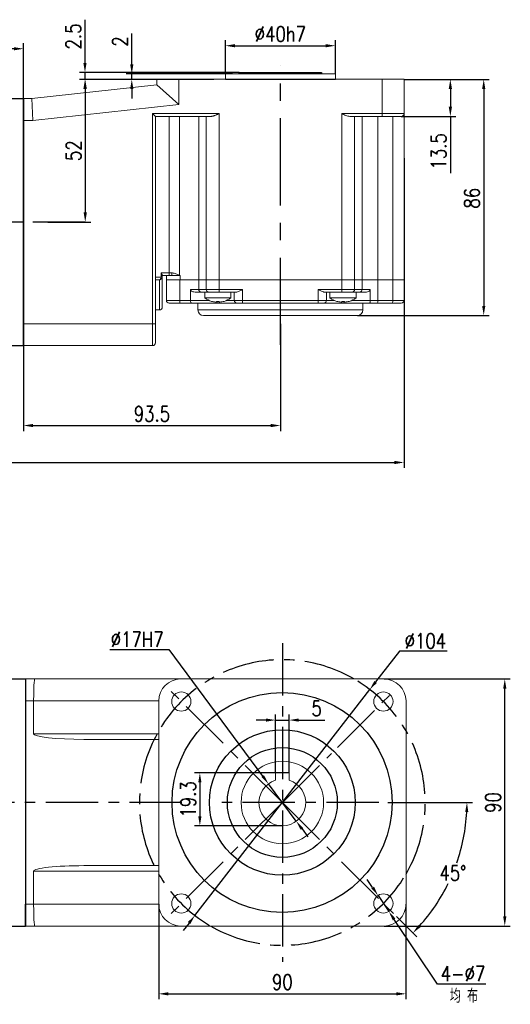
# Model space of a CAD drawing. Header units: inches. Extents: x 837 to 6223, y -2862 to 3098.
# Tile 70 of 139: x 5651 to 5830, y -657 to -298. Entities that reach past the tile are written whole.
import ezdxf

# ---------------------------------------------------------------- set-up
doc = ezdxf.new("R2010")
doc.units = ezdxf.units.IN
doc.header["$LTSCALE"] = 10
doc.header["$MEASUREMENT"] = 0
doc.linetypes.add('CENTER', pattern=[10.16, 6.35, -1.27, 1.27, -1.27])
for name, color, linetype in [('1轮廓实线层', 7, 'Continuous'), ('3中心线层', 1, 'CENTER'), ('6文字层', 3, 'Continuous'), ('7标注层', 4, 'Continuous')]:
    doc.layers.add(name, color=color, linetype=linetype)
doc.styles.add('PC_TEXTSTYLE', font='isocp.shx', dxfattribs={"width": 0.8, "bigfont": 'HZFS.SHX'})
doc.styles.add('TH_GBDIM', font='romans.shx', dxfattribs={"width": 0.8, "bigfont": 'gbcbig.shx'})
doc.dimstyles.new('TH_GBDIM', dxfattribs={"dimtxt": 3.5, "dimasz": 2.5, "dimexe": 2, "dimexo": 0, "dimgap": 1, "dimtad": 1, "dimdec": 4, "dimdsep": 46, "dimtxsty": 'TH_GBDIM', "dimcen": 0.09, "dimclrd": 4, "dimclre": 4, "dimclrt": 3, "dimadec": 0, "dimazin": 0, "dimtfac": 1, "dimtdec": 4, "dimtmove": 0, "dimatfit": 3, "dimfxl": 1, "dimtzin": 0, "dimarcsym": 0})
doc.dimstyles.new('角度标注', dxfattribs={"dimtxt": 3.5, "dimasz": 3, "dimexe": 2, "dimexo": 0, "dimgap": 1, "dimtad": 1, "dimtih": 1, "dimtoh": 1, "dimdsep": 46, "dimtxsty": 'PC_TEXTSTYLE', "dimsah": 1, "dimcen": 0.09, "dimclrd": 4, "dimclrt": 3, "dimadec": 0, "dimazin": 0, "dimtfac": 0.7, "dimtmove": 0, "dimatfit": 0, "dimfxl": 1, "dimtzin": 0, "dimarcsym": 0})

# ---------------------------------------------------------------- blocks, each defined once
blk = doc.blocks.new('*D654')
at = {"layer": '7标注层', "color": 4, "lineweight": -2, "transparency": 16777216}
for p, q in [((5746.24, -408.7), (5746.24, -447.74)), ((5652.74, -416.65), (5652.74, -447.74)), ((5656.24, -445.74), (5742.74, -445.74))]:
    blk.add_line(p, q, dxfattribs=at)
at = {"layer": '7标注层', "color": 4, "transparency": 16777216}
for points in [[(5656.24, -445.15), (5656.24, -446.32), (5652.74, -445.74)], [(5742.74, -445.15), (5742.74, -446.32), (5746.24, -445.74)]]:
    blk.add_solid(points, dxfattribs=at)
at = {"layer": 'Defpoints', "color": 0, "transparency": 16777216}
for p in [(5746.24, -408.7), (5652.74, -416.65), (5746.24, -445.74)]:
    blk.add_point(p, dxfattribs=at)
at = {"layer": '7标注层', "color": 3, "transparency": 16777216, "insert": (5699.49, -441.49), "char_height": 5.5, "attachment_point": 5, "style": 'TH_GBDIM'}
blk.add_mtext('93.5', dxfattribs=at)
blk = doc.blocks.new('*D773')
at = {"layer": '7标注层', "color": 4, "lineweight": -2, "transparency": 16777216}
for p, q in [((5791.24, -319.65), (5822.22, -319.65)), ((5820.22, -323.15), (5820.22, -402.15)), ((5774.24, -405.65), (5822.22, -405.65))]:
    blk.add_line(p, q, dxfattribs=at)
at = {"layer": '7标注层', "color": 4, "transparency": 16777216}
for points in [[(5819.64, -323.15), (5820.81, -323.15), (5820.22, -319.65)], [(5819.64, -402.15), (5820.81, -402.15), (5820.22, -405.65)]]:
    blk.add_solid(points, dxfattribs=at)
at = {"layer": 'Defpoints', "color": 0, "transparency": 16777216}
for p in [(5791.24, -319.65), (5774.24, -405.65), (5820.22, -405.65)]:
    blk.add_point(p, dxfattribs=at)
at = {"layer": '7标注层', "color": 3, "transparency": 16777216, "insert": (5815.97, -362.95), "char_height": 5.5, "attachment_point": 5, "rotation": 90, "style": 'TH_GBDIM'}
blk.add_mtext('86', dxfattribs=at)
blk = doc.blocks.new('*D774')
at = {"layer": '7标注层', "color": 4, "lineweight": -2, "transparency": 16777216}
for p, q in [((5792.39, -319.65), (5810.08, -319.65)), ((5808.08, -323.15), (5808.08, -329.65)), ((5790.24, -333.15), (5810.08, -333.15)), ((5808.08, -333.15), (5808.08, -353.78))]:
    blk.add_line(p, q, dxfattribs=at)
at = {"layer": '7标注层', "color": 4, "transparency": 16777216}
for points in [[(5807.5, -323.15), (5808.67, -323.15), (5808.08, -319.65)], [(5807.5, -329.65), (5808.67, -329.65), (5808.08, -333.15)]]:
    blk.add_solid(points, dxfattribs=at)
at = {"layer": 'Defpoints', "color": 0, "transparency": 16777216}
for p in [(5792.39, -319.65), (5808.08, -319.65), (5790.24, -333.15)]:
    blk.add_point(p, dxfattribs=at)
at = {"layer": '7标注层', "color": 3, "transparency": 16777216, "insert": (5803.83, -345.89), "char_height": 5.5, "attachment_point": 5, "rotation": 90, "style": 'TH_GBDIM'}
blk.add_mtext('13.5', dxfattribs=at)
blk = doc.blocks.new('*D655')
at = {"layer": '7标注层', "color": 4, "lineweight": -2, "transparency": 16777216}
for p, q in [((5701.24, -319.65), (5673.22, -319.65)), ((5675.22, -323.15), (5675.22, -368.15)), ((5661.57, -371.65), (5677.22, -371.65))]:
    blk.add_line(p, q, dxfattribs=at)
at = {"layer": '7标注层', "color": 4, "transparency": 16777216}
for points in [[(5674.64, -323.15), (5675.8, -323.15), (5675.22, -319.65)], [(5674.64, -368.15), (5675.8, -368.15), (5675.22, -371.65)]]:
    blk.add_solid(points, dxfattribs=at)
at = {"layer": 'Defpoints', "color": 0, "transparency": 16777216}
for p in [(5701.24, -319.65), (5661.57, -371.65), (5675.22, -371.65)]:
    blk.add_point(p, dxfattribs=at)
at = {"layer": '7标注层', "color": 3, "transparency": 16777216, "insert": (5670.97, -345.65), "char_height": 5.5, "attachment_point": 5, "rotation": 90, "style": 'TH_GBDIM'}
blk.add_mtext('52', dxfattribs=at)
blk = doc.blocks.new('*D775')
at = {"layer": '7标注层', "color": 4, "lineweight": -2, "transparency": 16777216}
for p, q in [((5783.94, -538.04), (5829.89, -538.04)), ((5827.89, -624.54), (5827.89, -541.54)), ((5783.94, -628.04), (5829.89, -628.04))]:
    blk.add_line(p, q, dxfattribs=at)
at = {"layer": '7标注层', "color": 4, "transparency": 16777216}
for points in [[(5827.31, -541.54), (5828.47, -541.54), (5827.89, -538.04)], [(5827.31, -624.54), (5828.47, -624.54), (5827.89, -628.04)]]:
    blk.add_solid(points, dxfattribs=at)
at = {"layer": 'Defpoints', "color": 0, "transparency": 16777216}
for p in [(5783.94, -538.04), (5827.89, -538.04), (5783.94, -628.04)]:
    blk.add_point(p, dxfattribs=at)
at = {"layer": '7标注层', "color": 3, "transparency": 16777216, "insert": (5823.64, -583.04), "char_height": 5.5, "attachment_point": 5, "rotation": 90, "style": 'TH_GBDIM'}
blk.add_mtext('90', dxfattribs=at)
blk = doc.blocks.new('*D776')
at = {"layer": '7标注层', "color": 4, "lineweight": -2, "transparency": 16777216}
for p, q in [((5701.94, -620.04), (5701.94, -654.72)), ((5791.94, -620.04), (5791.94, -654.72)), ((5705.44, -652.72), (5788.44, -652.72))]:
    blk.add_line(p, q, dxfattribs=at)
at = {"layer": '7标注层', "color": 4, "transparency": 16777216}
for points in [[(5705.44, -652.14), (5705.44, -653.31), (5701.94, -652.72)], [(5788.44, -652.14), (5788.44, -653.31), (5791.94, -652.72)]]:
    blk.add_solid(points, dxfattribs=at)
at = {"layer": 'Defpoints', "color": 0, "transparency": 16777216}
for p in [(5701.94, -620.04), (5791.94, -620.04), (5791.94, -652.72)]:
    blk.add_point(p, dxfattribs=at)
at = {"layer": '7标注层', "color": 3, "transparency": 16777216, "insert": (5746.94, -648.47), "char_height": 5.5, "attachment_point": 5, "style": 'TH_GBDIM'}
blk.add_mtext('90', dxfattribs=at)
blk = doc.blocks.new('*D656')
at = {"layer": '7标注层', "color": 4, "lineweight": -2, "transparency": 16777216}
for p, q in [((5789.54, -527.94), (5780.89, -539.13)), ((5806.97, -527.94), (5789.54, -527.94)), ((5715.13, -624.17), (5778.75, -541.9)), ((5712.99, -626.94), (5710.85, -629.71))]:
    blk.add_line(p, q, dxfattribs=at)
at = {"layer": '7标注层', "color": 4, "transparency": 16777216}
for points in [[(5780.43, -538.77), (5781.35, -539.49), (5778.75, -541.9)], [(5712.53, -626.58), (5713.45, -627.3), (5715.13, -624.17)]]:
    blk.add_solid(points, dxfattribs=at)
at = {"layer": 'Defpoints', "color": 0, "transparency": 16777216}
for p in [(5778.75, -541.9), (5715.13, -624.17)]:
    blk.add_point(p, dxfattribs=at)
at = {"layer": '7标注层', "color": 3, "transparency": 16777216, "insert": (5799, -524.19), "char_height": 5.5, "attachment_point": 5, "style": 'TH_GBDIM'}
blk.add_mtext('{∅104}{}{}', dxfattribs=at)
blk = doc.blocks.new('*D657')
at = {"layer": '7标注层', "color": 4, "lineweight": -2, "transparency": 16777216}
for p, q in [((5744.44, -572.24), (5744.44, -551.01)), ((5749.44, -572.24), (5749.44, -551.01)), ((5740.94, -553.01), (5737.44, -553.01)), ((5744.44, -553.01), (5749.44, -553.01)), ((5752.94, -553.01), (5762.37, -553.01))]:
    blk.add_line(p, q, dxfattribs=at)
at = {"layer": '7标注层', "color": 4, "transparency": 16777216}
for points in [[(5740.94, -552.43), (5740.94, -553.6), (5744.44, -553.01)], [(5752.94, -552.43), (5752.94, -553.6), (5749.44, -553.01)]]:
    blk.add_solid(points, dxfattribs=at)
at = {"layer": 'Defpoints', "color": 0, "transparency": 16777216}
for p in [(5744.44, -553.01), (5744.44, -572.24), (5749.44, -572.24)]:
    blk.add_point(p, dxfattribs=at)
at = {"layer": '7标注层', "color": 3, "transparency": 16777216, "insert": (5759.41, -548.76), "char_height": 5.5, "attachment_point": 5, "style": 'TH_GBDIM'}
blk.add_mtext('5', dxfattribs=at)
blk = doc.blocks.new('*D658')
at = {"layer": '7标注层', "color": 4, "lineweight": -2, "transparency": 16777216}
for p, q in [((5749.44, -572.24), (5714.93, -572.24)), ((5716.93, -575.74), (5716.93, -588.04)), ((5746.94, -591.54), (5714.93, -591.54))]:
    blk.add_line(p, q, dxfattribs=at)
at = {"layer": '7标注层', "color": 4, "transparency": 16777216}
for points in [[(5716.34, -575.74), (5717.51, -575.74), (5716.93, -572.24)], [(5716.34, -588.04), (5717.51, -588.04), (5716.93, -591.54)]]:
    blk.add_solid(points, dxfattribs=at)
at = {"layer": 'Defpoints', "color": 0, "transparency": 16777216}
for p in [(5749.44, -572.24), (5716.93, -591.54), (5746.94, -591.54)]:
    blk.add_point(p, dxfattribs=at)
at = {"layer": '7标注层', "color": 3, "transparency": 16777216, "insert": (5712.68, -581.89), "char_height": 5.5, "attachment_point": 5, "rotation": 90, "style": 'TH_GBDIM'}
blk.add_mtext('19.3', dxfattribs=at)
blk = doc.blocks.new('*D659')
at = {"layer": '7标注层', "color": 4, "lineweight": -2, "transparency": 16777216}
for p, q in [((5779.81, -613.99), (5777.86, -611.09)), ((5781.76, -616.9), (5785.66, -622.71)), ((5803.4, -649.15), (5787.61, -625.62)), ((5820.96, -649.15), (5803.4, -649.15))]:
    blk.add_line(p, q, dxfattribs=at)
at = {"layer": '7标注层', "color": 4, "transparency": 16777216}
for points in [[(5780.3, -613.67), (5779.33, -614.32), (5781.76, -616.9)], [(5788.1, -625.29), (5787.13, -625.94), (5785.66, -622.71)]]:
    blk.add_solid(points, dxfattribs=at)
at = {"layer": 'Defpoints', "color": 0, "transparency": 16777216}
for p in [(5781.76, -616.9), (5785.66, -622.71)]:
    blk.add_point(p, dxfattribs=at)
at = {"layer": '7标注层', "color": 3, "transparency": 16777216, "insert": (5812.68, -645.4), "char_height": 5.5, "attachment_point": 5, "style": 'TH_GBDIM'}
blk.add_mtext('4-∅7', dxfattribs=at)
blk = doc.blocks.new('*D660')
at = {"layer": '7标注层', "color": 4, "lineweight": -2, "transparency": 16777216}
for p, q in [((5684.17, -527.37), (5705.58, -527.37)), ((5705.58, -527.37), (5739.78, -573.4)), ((5752.01, -589.86), (5741.87, -576.21)), ((5754.1, -592.67), (5756.19, -595.48))]:
    blk.add_line(p, q, dxfattribs=at)
at = {"layer": '7标注层', "color": 4, "transparency": 16777216}
for points in [[(5740.25, -573.06), (5739.32, -573.75), (5741.87, -576.21)], [(5754.57, -592.32), (5753.63, -593.02), (5752.01, -589.86)]]:
    blk.add_solid(points, dxfattribs=at)
at = {"layer": 'Defpoints', "color": 0, "transparency": 16777216}
for p in [(5741.87, -576.21), (5752.01, -589.86)]:
    blk.add_point(p, dxfattribs=at)
at = {"layer": '7标注层', "color": 3, "transparency": 16777216, "insert": (5694.13, -523.62), "char_height": 5.5, "attachment_point": 5, "style": 'TH_GBDIM'}
blk.add_mtext('∅17H7', dxfattribs=at)
blk = doc.blocks.new('*D661')
at = {"layer": '7标注层', "color": 0, "lineweight": -2, "transparency": 16777216}
for p, q in [((5796.19, -583.04), (5816.13, -583.04)), ((5788.5, -624.59), (5795.87, -631.96))]:
    blk.add_line(p, q, dxfattribs=at)
at = {"layer": '7标注层', "color": 4, "lineweight": -2, "transparency": 16777216}
for start, end in [(340.9209, 357.0152), (317.9848, 333.9922)]:
    blk.add_arc((5746.94, -583.04), 67.19, start, end, dxfattribs=at)
at = {"layer": '7标注层', "color": 4, "transparency": 16777216}
for points in [[(5813.46, -586.52), (5814.63, -586.55), (5814.13, -583.04)], [(5797.29, -628.41), (5796.44, -627.61), (5794.45, -630.55)]]:
    blk.add_solid(points, dxfattribs=at)
at = {"layer": 'Defpoints', "color": 0, "transparency": 16777216}
for p in [(5746.94, -583.04), (5785.3, -583.04), (5796.19, -583.04), (5805.13, -616.63), (5788.5, -624.59)]:
    blk.add_point(p, dxfattribs=at)
at = {"layer": '7标注层', "color": 3, "transparency": 16777216, "insert": (5809.02, -608.75), "char_height": 5.5, "attachment_point": 5, "style": 'TH_GBDIM'}
blk.add_mtext('45°', dxfattribs=at)
blk = doc.blocks.new('*D662')
at = {"layer": '7标注层', "color": 4, "lineweight": -2, "transparency": 16777216}
for p, q in [((5692.15, -314.15), (5692.15, -302.91)), ((5728.75, -317.65), (5690.15, -317.65)), ((5692.15, -319.65), (5692.15, -317.65)), ((5716.05, -319.65), (5690.15, -319.65)), ((5692.15, -323.15), (5692.15, -326.65))]:
    blk.add_line(p, q, dxfattribs=at)
at = {"layer": '7标注层', "color": 4, "transparency": 16777216}
for points in [[(5691.57, -314.15), (5692.74, -314.15), (5692.15, -317.65)], [(5691.57, -323.15), (5692.74, -323.15), (5692.15, -319.65)]]:
    blk.add_solid(points, dxfattribs=at)
at = {"layer": 'Defpoints', "color": 0, "transparency": 16777216}
for p in [(5728.75, -317.65), (5692.15, -319.65), (5716.05, -319.65)]:
    blk.add_point(p, dxfattribs=at)
at = {"layer": '7标注层', "color": 3, "transparency": 16777216, "insert": (5687.9, -305.87), "char_height": 5.5, "attachment_point": 5, "rotation": 90, "style": 'TH_GBDIM'}
blk.add_mtext('2', dxfattribs=at)
blk = doc.blocks.new('*D663')
at = {"layer": '7标注层', "color": 4, "lineweight": -2, "transparency": 16777216}
for p, q in [((5726.24, -317.65), (5726.24, -305.41)), ((5729.74, -307.41), (5762.74, -307.41)), ((5766.24, -317.65), (5766.24, -305.41))]:
    blk.add_line(p, q, dxfattribs=at)
at = {"layer": '7标注层', "color": 4, "transparency": 16777216}
for points in [[(5729.74, -306.82), (5729.74, -307.99), (5726.24, -307.41)], [(5762.74, -306.82), (5762.74, -307.99), (5766.24, -307.41)]]:
    blk.add_solid(points, dxfattribs=at)
at = {"layer": 'Defpoints', "color": 0, "transparency": 16777216}
for p in [(5766.24, -307.41), (5726.24, -317.65), (5766.24, -317.65)]:
    blk.add_point(p, dxfattribs=at)
at = {"layer": '7标注层', "color": 3, "transparency": 16777216, "insert": (5746.24, -303.16), "char_height": 5.5, "attachment_point": 5, "style": 'TH_GBDIM'}
blk.add_mtext('%%C40h7', dxfattribs=at)
blk = doc.blocks.new('*D664')
at = {"layer": '7标注层', "color": 4, "lineweight": -2, "transparency": 16777216}
for p, q in [((5478.24, -348.36), (5478.24, -461.2)), ((5791.24, -348.36), (5791.24, -461.2)), ((5481.74, -459.2), (5787.74, -459.2))]:
    blk.add_line(p, q, dxfattribs=at)
at = {"layer": '7标注层', "color": 4, "transparency": 16777216}
for points in [[(5481.74, -458.61), (5481.74, -459.78), (5478.24, -459.2)], [(5787.74, -458.61), (5787.74, -459.78), (5791.24, -459.2)]]:
    blk.add_solid(points, dxfattribs=at)
at = {"layer": 'Defpoints', "color": 0, "transparency": 16777216}
for p in [(5478.24, -348.36), (5791.24, -348.36), (5791.24, -459.2)]:
    blk.add_point(p, dxfattribs=at)
at = {"layer": '7标注层', "color": 3, "transparency": 16777216, "insert": (5634.74, -454.95), "char_height": 5.5, "attachment_point": 5, "style": 'TH_GBDIM'}
blk.add_mtext('313', dxfattribs=at)
blk = doc.blocks.new('*D666')
at = {"layer": '7标注层', "color": 4, "lineweight": -2, "transparency": 16777216}
for p, q in [((5478.24, -371.65), (5478.24, -306.51)), ((5652.74, -408.64), (5652.74, -306.51)), ((5649.24, -308.51), (5481.74, -308.51))]:
    blk.add_line(p, q, dxfattribs=at)
at = {"layer": '7标注层', "color": 4, "transparency": 16777216}
for points in [[(5481.74, -307.92), (5481.74, -309.09), (5478.24, -308.51)], [(5649.24, -307.92), (5649.24, -309.09), (5652.74, -308.51)]]:
    blk.add_solid(points, dxfattribs=at)
at = {"layer": 'Defpoints', "color": 0, "transparency": 16777216}
for p in [(5478.24, -308.51), (5478.24, -371.65), (5652.74, -408.64)]:
    blk.add_point(p, dxfattribs=at)
at = {"layer": '7标注层', "color": 3, "transparency": 16777216, "insert": (5565.49, -304.26), "char_height": 5.5, "attachment_point": 5, "style": 'TH_GBDIM'}
blk.add_mtext('174.5', dxfattribs=at)
blk = doc.blocks.new('*D631')
at = {"layer": '7标注层', "color": 4, "lineweight": -2, "transparency": 16777216}
for p, q in [((5675.13, -313.65), (5675.13, -297.93)), ((5731.24, -317.15), (5673.13, -317.15)), ((5675.13, -319.65), (5675.13, -317.15)), ((5722.02, -319.65), (5673.13, -319.65)), ((5675.13, -323.15), (5675.13, -326.65))]:
    blk.add_line(p, q, dxfattribs=at)
at = {"layer": '7标注层', "color": 4, "transparency": 16777216}
for points in [[(5674.54, -313.65), (5675.71, -313.65), (5675.13, -317.15)], [(5674.54, -323.15), (5675.71, -323.15), (5675.13, -319.65)]]:
    blk.add_solid(points, dxfattribs=at)
at = {"layer": 'Defpoints', "color": 0, "transparency": 16777216}
for p in [(5731.24, -317.15), (5675.13, -319.65), (5722.02, -319.65)]:
    blk.add_point(p, dxfattribs=at)
at = {"layer": '7标注层', "color": 3, "transparency": 16777216, "insert": (5670.88, -304.04), "char_height": 5.5, "attachment_point": 5, "rotation": 90, "style": 'TH_GBDIM'}
blk.add_mtext('2.5', dxfattribs=at)

msp = doc.modelspace()

# ---------------------------------------------------------------- linework, layer by layer
at = {"color": 7, "linetype": 'Continuous', "lineweight": 15}
for p, q in [((5726.24078, -317.64675), (5766.24078, -317.64675)), ((5655.74078, -326.64675), (5701.24078, -321.64675)), ((5701.24078, -321.64675), (5701.24078, -319.64675)), ((5701.24078, -319.64675), (5709.24078, -319.64675)), ((5701.24078, -321.64675), (5709.24078, -328.81579)), ((5709.24078, -319.64675), (5709.24078, -328.81579)), ((5709.24078, -319.64675), (5783.24078, -319.64675)), ((5783.24078, -332.14675), (5783.24078, -319.64675)), ((5783.24078, -319.64675), (5791.24078, -319.64675)), ((5791.24078, -319.64675), (5791.24078, -332.14675)), ((5652.74078, -326.64675), (5655.74078, -326.64675)), ((5655.74078, -326.64675), (5656.17902, -334.64675)), ((5709.24078, -328.81579), (5656.17902, -334.64675)), ((5699.74078, -332.14675), (5723.94923, -332.14675)), ((5699.74078, -408.64675), (5699.74078, -332.14675)), ((5700.74078, -333.14675), (5699.74078, -332.14675)), ((5720.94923, -333.14675), (5700.74078, -333.14675)), ((5700.74078, -333.14675), (5700.74078, -408.64675)), ((5705.74078, -333.14675), (5705.74078, -390.14675)), ((5709.47122, -333.14675), (5709.47122, -391.01236)), ((5716.51892, -333.14675), (5716.51892, -392.64675)), ((5719.25077, -392.64675), (5719.25077, -333.14675)), ((5723.94923, -332.14675), (5723.94923, -392.64675)), ((5768.53232, -332.14675), (5783.24078, -332.14675)), ((5768.53232, -392.64675), (5768.53232, -332.14675)), ((5783.24078, -333.14675), (5771.53232, -333.14675)), ((5773.23078, -333.14675), (5773.23078, -392.64675)), ((5775.96264, -333.14675), (5775.96264, -392.64675)), ((5781.70797, -333.14675), (5781.70797, -392.64675)), ((5783.24078, -332.14675), (5783.24078, -333.14675)), ((5783.24078, -332.14675), (5791.24078, -332.14675)), ((5790.24078, -333.14675), (5783.24078, -333.14675)), ((5787.10902, -392.64675), (5787.10902, -333.14675)), ((5791.24078, -332.14675), (5791.24078, -392.64675)), ((5656.17902, -334.64675), (5652.74078, -334.64675)), ((5702.82411, -390.14675), (5705.74078, -390.14675)), ((5702.82411, -391.64675), (5702.82411, -390.14675)), ((5705.74078, -390.14675), (5705.74078, -391.14675)), ((5705.74078, -390.14675), (5706.74078, -390.14675)), ((5706.74078, -390.14675), (5706.74078, -391.14675)), ((5700.74078, -391.64675), (5702.82411, -391.64675)), ((5702.24078, -392.64675), (5700.74078, -392.64675)), ((5702.24078, -403.64675), (5702.24078, -392.64675)), ((5702.82411, -391.64675), (5703.24078, -391.64675)), ((5703.24078, -390.99922), (5703.24078, -391.64675)), ((5705.74078, -391.14675), (5703.24078, -391.14675)), ((5703.24078, -391.64675), (5703.24078, -402.64675)), ((5704.74078, -391.14675), (5704.74078, -392.64675)), ((5704.74078, -400.14675), (5704.74078, -392.64675)), ((5704.74078, -392.64675), (5709.63296, -392.64675)), ((5706.74078, -391.14675), (5705.74078, -391.14675)), ((5706.74078, -391.14675), (5709.4046, -391.14675)), ((5709.47122, -391.01236), (5709.4046, -391.14675)), ((5709.4046, -391.14675), (5709.74078, -391.14675)), ((5709.63296, -392.64675), (5709.63296, -400.14675)), ((5709.63296, -392.64675), (5716.51892, -392.64675)), ((5709.74078, -391.04057), (5709.74078, -392.64675)), ((5716.51892, -392.64675), (5709.74078, -392.64675)), ((5716.51892, -392.64675), (5716.51892, -396.14675)), ((5719.25077, -392.64675), (5716.51892, -392.64675)), ((5719.25077, -392.64675), (5716.51892, -392.64675)), ((5719.25077, -396.14675), (5719.25077, -392.64675)), ((5719.25077, -392.64675), (5723.94923, -392.64675)), ((5719.25077, -392.64675), (5723.94923, -392.64675)), ((5723.94923, -392.64675), (5723.94923, -396.14675)), ((5768.53232, -392.64675), (5723.94923, -392.64675)), ((5723.94923, -392.64675), (5768.53232, -392.64675)), ((5768.53232, -396.14675), (5768.53232, -392.64675)), ((5768.53232, -392.64675), (5773.23078, -392.64675)), ((5768.53232, -392.64675), (5773.23078, -392.64675)), ((5773.23078, -392.64675), (5773.23078, -396.14675)), ((5775.96264, -392.64675), (5773.23078, -392.64675)), ((5775.96264, -392.64675), (5773.23078, -392.64675)), ((5775.96264, -392.64675), (5775.96264, -396.14675)), ((5775.96264, -392.64675), (5781.70797, -392.64675)), ((5781.70797, -392.64675), (5775.96264, -392.64675)), ((5781.70797, -392.64675), (5781.70797, -400.14675)), ((5787.10902, -392.64675), (5781.70797, -392.64675)), ((5787.10902, -392.64675), (5781.70797, -392.64675)), ((5787.10902, -400.14675), (5787.10902, -392.64675)), ((5787.10902, -392.64675), (5791.24078, -392.64675)), ((5787.10902, -392.64675), (5791.24078, -392.64675)), ((5791.24078, -392.64675), (5791.24078, -400.14675)), ((5713.53522, -396.14675), (5716.51892, -396.14675)), ((5713.53522, -400.14675), (5713.53522, -396.14675)), ((5717.45861, -397.14675), (5715.17351, -397.14675)), ((5716.51892, -396.14675), (5719.25077, -396.14675)), ((5718.91209, -397.14675), (5717.45861, -397.14675)), ((5718.91209, -397.14675), (5719.08146, -397.14675)), ((5720.19046, -397.14675), (5719.08146, -397.14675)), ((5719.25077, -396.14675), (5723.94923, -396.14675)), ((5723.94923, -397.14675), (5720.19046, -397.14675)), ((5723.94923, -397.14675), (5723.94923, -396.14675)), ((5723.94923, -396.14675), (5732.45425, -396.14675)), ((5730.21818, -397.14675), (5723.94923, -397.14675)), ((5729.45425, -400.14675), (5729.45425, -397.14675)), ((5732.45425, -396.14675), (5732.45425, -400.14675)), ((5760.02731, -400.14675), (5760.02731, -396.14675)), ((5760.02731, -396.14675), (5768.53232, -396.14675)), ((5768.53232, -397.14675), (5762.26337, -397.14675)), ((5763.02731, -397.14675), (5763.02731, -400.14675)), ((5768.53232, -397.14675), (5768.53232, -396.14675)), ((5768.53232, -396.14675), (5773.23078, -396.14675)), ((5772.29109, -397.14675), (5768.53232, -397.14675)), ((5773.40009, -397.14675), (5772.29109, -397.14675)), ((5773.23078, -396.14675), (5775.96264, -396.14675)), ((5773.40009, -397.14675), (5773.56946, -397.14675)), ((5775.02294, -397.14675), (5773.56946, -397.14675)), ((5777.30804, -397.14675), (5775.02294, -397.14675)), ((5775.96264, -396.14675), (5778.94633, -396.14675)), ((5778.94633, -396.14675), (5778.94633, -400.14675)), ((5704.74078, -400.14675), (5709.63296, -400.14675)), ((5709.65452, -401.14675), (5705.74078, -401.14675)), ((5709.63296, -400.14675), (5713.53522, -400.14675)), ((5713.81969, -401.14675), (5709.65452, -401.14675)), ((5713.53522, -400.14675), (5720.18164, -400.14675)), ((5723.45425, -401.14675), (5713.81969, -401.14675)), ((5718.70425, -399.28395), (5728.20425, -399.28395)), ((5721.19266, -400.52042), (5721.20038, -400.50704)), ((5722.96425, -400.79255), (5722.96425, -400.50704)), ((5723.45425, -400.52042), (5723.45425, -401.14675)), ((5730.45425, -401.14675), (5723.45425, -401.14675)), ((5723.94425, -400.50704), (5723.94425, -400.79255)), ((5725.70812, -400.50704), (5725.71584, -400.52042)), ((5726.72686, -400.14675), (5729.45425, -400.14675)), ((5729.45425, -400.14675), (5732.45425, -400.14675)), ((5732.45425, -401.14675), (5730.45425, -401.14675)), ((5732.45425, -400.14675), (5732.45425, -401.14675)), ((5732.45425, -400.14675), (5760.02731, -400.14675)), ((5760.02731, -401.14675), (5732.45425, -401.14675)), ((5760.02731, -400.14675), (5763.02731, -400.14675)), ((5760.02731, -400.14675), (5760.02731, -401.14675)), ((5762.02731, -401.14675), (5760.02731, -401.14675)), ((5769.02731, -401.14675), (5762.02731, -401.14675)), ((5763.02731, -400.14675), (5765.75469, -400.14675)), ((5764.27731, -399.28395), (5773.77731, -399.28395)), ((5766.76571, -400.52042), (5766.77344, -400.50704)), ((5768.53731, -400.79255), (5768.53731, -400.50704)), ((5769.02731, -400.52042), (5769.02731, -401.14675)), ((5778.66187, -401.14675), (5769.02731, -401.14675)), ((5769.51731, -400.50704), (5769.51731, -400.79255)), ((5771.28117, -400.50704), (5771.2889, -400.52042)), ((5772.29992, -400.14675), (5778.94633, -400.14675)), ((5781.53432, -401.14675), (5778.66187, -401.14675)), ((5778.94633, -400.14675), (5781.70797, -400.14675)), ((5786.93537, -401.14675), (5781.53432, -401.14675)), ((5781.70797, -400.14675), (5787.10902, -400.14675)), ((5790.24078, -401.14675), (5786.93537, -401.14675)), ((5787.10902, -400.14675), (5791.24078, -400.14675)), ((5700.74078, -403.64675), (5702.24078, -403.64675)), ((5716.24078, -403.64675), (5776.24078, -403.64675)), ((5652.74078, -408.64675), (5699.74078, -408.64675)), ((5699.74078, -416.64675), (5699.74078, -408.64675)), ((5700.74078, -408.64675), (5699.74078, -408.64675)), ((5700.74078, -408.64675), (5700.74078, -415.64675)), ((5774.24078, -405.64675), (5718.24078, -405.64675)), ((5699.74078, -416.64675), (5652.74078, -416.64675)), ((5744.44152, -573.87089), (5744.44152, -572.23604)), ((5744.44152, -572.23604), (5749.44152, -572.23604)), ((5749.44152, -572.23604), (5749.44152, -573.87089)), ((5744.44152, -574.91201), (5744.44152, -574.49438)), ((5744.44152, -574.65079), (5744.44152, -574.91201)), ((5749.44152, -574.49438), (5749.44152, -574.91201)), ((5749.44152, -574.91201), (5749.44152, -574.65079))]:
    msp.add_line(p, q, dxfattribs=at)
for p, q in [((5644.74078, -326.64675), (5652.74078, -326.64675)), ((5652.74078, -326.64675), (5652.74078, -334.64675)), ((5652.74078, -326.64675), (5652.74078, -334.64675)), ((5652.74078, -416.64675), (5652.74078, -408.64675)), ((5652.74078, -416.64675), (5652.74078, -408.64675)), ((5644.74078, -416.64675), (5652.74078, -416.64675)), ((5644.74078, -416.64675), (5652.74078, -416.64675)), ((5645.44152, -538.03604), (5653.44152, -538.03604)), ((5653.44152, -538.03604), (5653.44152, -546.03604)), ((5653.44152, -538.03604), (5653.44152, -546.03604)), ((5653.44152, -628.03604), (5653.44152, -620.03604)), ((5653.44152, -628.03604), (5653.44152, -620.03604)), ((5645.44152, -628.03604), (5653.44152, -628.03604))]:
    msp.add_line(p, q)
at = {"linetype": 'Continuous', "lineweight": 15}
for p, q in [((5653.44152, -538.03604), (5656.87977, -538.03604)), ((5656.87977, -538.03604), (5709.94152, -538.03604)), ((5783.94152, -538.03604), (5709.94152, -538.03604)), ((5656.44152, -546.03604), (5653.44152, -546.03604)), ((5701.94152, -546.03604), (5656.44152, -546.03604)), ((5656.44152, -558.03604), (5656.44152, -546.03604)), ((5701.94152, -546.03604), (5701.94152, -620.03604)), ((5791.94152, -620.03604), (5791.94152, -546.03604)), ((5656.44152, -558.03604), (5701.94152, -558.03604)), ((5701.94152, -560.03604), (5674.75108, -560.03604)), ((5674.75108, -606.03604), (5701.94152, -606.03604)), ((5701.94152, -608.03604), (5656.44152, -608.03604)), ((5656.44152, -608.03604), (5656.44152, -620.03604)), ((5653.44152, -620.03604), (5656.44152, -620.03604)), ((5656.44152, -620.03604), (5701.94152, -620.03604)), ((5656.87977, -628.03605), (5653.44152, -628.03605)), ((5709.94152, -628.03605), (5656.87977, -628.03605)), ((5709.94152, -628.03605), (5783.94152, -628.03605))]:
    msp.add_line(p, q, dxfattribs=at)
at = {"color": 7, "linetype": 'Continuous', "lineweight": 15, "flags": 128}
msp.add_lwpolyline([(5702.82411, -391.64675), (5702.8129, -391.84184), (5702.77971, -392.02943), (5702.7258, -392.20232), (5702.65326, -392.35386), (5702.56486, -392.47822), (5702.46401, -392.57063), (5702.35458, -392.62754), (5702.24078, -392.64675)], dxfattribs=at)
at = {"linetype": 'Continuous', "lineweight": 15}
for centre in [(5710.17197, -546.26649), (5783.71108, -546.26649), (5710.17197, -619.8056), (5783.71108, -619.8056)]:
    msp.add_circle(centre, 3.5, dxfattribs=at)
at = {"color": 7, "linetype": 'Continuous', "lineweight": 15}
msp.add_circle((5746.94152, -583.03604), 15, dxfattribs=at)
for centre, radius, start, end in [((5790.24078, -332.14675), 1, 270, 0), ((5702.24078, -391.64675), 1, 270, 0), ((5717.48973, -396.17599), 0.97125, 178.2745646, 268.1637932), ((5720.22158, -396.17599), 0.97125, 178.2745646, 268.1637932), ((5772.25997, -396.17599), 0.97125, 271.8362068, 1.7254354), ((5774.99182, -396.17599), 0.97125, 271.8362068, 1.7254354), ((5705.74078, -400.14675), 1, 180, 270), ((5721.24241, -400.39663), 11.61215, 178.7669472, 183.7037463), ((5723.45425, -392.84675), 8, 233.5764264, 253.5786384), ((5723.45425, -392.84675), 7.98498, 253.6046715, 264.3221101), ((5723.45425, -391.54362), 8.9768, 266.8709455, 273.1290545), ((5723.45425, -392.84675), 7.98498, 275.6778899, 286.3953285), ((5723.45425, -392.84675), 8, 286.4213616, 306.4235736), ((5730.45425, -400.14675), 1, 180, 270), ((5762.02731, -400.14675), 1, 270, 0), ((5769.02731, -392.84675), 8, 233.5764264, 253.5786384), ((5769.02731, -392.84675), 7.98498, 253.6046715, 264.3221101), ((5769.02731, -391.54362), 8.9768, 266.8709455, 273.1290545), ((5769.02731, -392.84675), 7.98498, 275.6778899, 286.3953285), ((5769.02731, -392.84675), 8, 286.4213616, 306.4235736), ((5780.13804, -400.38921), 1.58854, 331.5183868, 8.7794609), ((5785.53909, -400.38921), 1.58854, 331.5183868, 8.7794609), ((5790.24078, -400.14675), 1, 270, 0), ((5702.24078, -402.64675), 1, 270, 0), ((5718.24078, -403.64675), 2, 180, 270), ((5774.24078, -403.64675), 2, 270, 0), ((5699.74078, -415.64675), 1, 270, 0), ((5746.94152, -583.03604), 8.5, 107.1046352, 72.8953648)]:
    msp.add_arc(centre, radius, start, end, dxfattribs=at)
at = {"linetype": 'Continuous', "lineweight": 15}
for centre, radius, start, end in [((5709.94152, -546.03604), 8, 90, 180), ((5783.94152, -546.03604), 8, 0, 90), ((5746.94152, -583.03604), 9.5, 269.9884294, 270.0115706), ((5709.94152, -620.03604), 8, 180, 270), ((5783.94152, -620.03604), 8, 270, 0)]:
    msp.add_arc(centre, radius, start, end, dxfattribs=at)
for centre, major_axis, ratio, start_param, end_param in [((5656.87976, -546.03604), (0, 8), 0.054780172, 0, 1.570796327), ((5674.75108, -558.03604), (18.30956, 0), 0.109232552, 3.141592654, 4.71238898), ((5674.75108, -608.03604), (-18.30956, 0), 0.109232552, 4.71238898, 6.283185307), ((5656.87976, -620.03604), (0, 8), 0.054780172, 1.570796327, 3.141592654)]:
    msp.add_ellipse(centre, major_axis=major_axis, ratio=ratio, start_param=start_param, end_param=end_param, dxfattribs=at)
at = {"color": 7, "linetype": 'Continuous', "lineweight": 15}
for points in [[(5726.24078, -317.64675), (5726.24078, -319.64675)], [(5766.24078, -319.64675), (5766.24078, -317.64675)], [(5718.70425, -397.14675), (5718.70425, -399.28395)], [(5728.20425, -399.28395), (5728.20425, -397.14675)], [(5764.27731, -397.14675), (5764.27731, -399.28395)], [(5773.77731, -399.28395), (5773.77731, -397.14675)], [(5716.24078, -401.14675), (5716.24078, -403.64675)], [(5776.24078, -403.64675), (5776.24078, -401.14675)]]:
    msp.add_open_spline(points, degree=1, dxfattribs=at)
for points, knots in [([(5723.94923, -332.14675), (5723.94493, -332.14867), (5723.80417, -332.21162), (5723.52607, -332.33596), (5723.13791, -332.50584), (5722.77196, -332.65945), (5722.42742, -332.79542), (5722.08257, -332.91945), (5721.71811, -333.03106), (5721.33464, -333.12372), (5721.0786, -333.13902), (5720.94923, -333.14675)], [0, 0, 0, 0, 0.0041700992, 0.1364004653, 0.2693949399, 0.3811264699, 0.4934125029, 0.6076881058, 0.7228179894, 0.8599489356, 1, 1, 1, 1]), ([(5771.53232, -333.14675), (5771.27167, -333.11624), (5770.5851, -333.03589), (5769.5569, -332.60016), (5768.81443, -332.27292), (5768.53662, -332.14867), (5768.53232, -332.14675)], [0, 0, 0, 0, 0.277157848, 0.730058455, 0.995818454, 1, 1, 1, 1]), ([(5702.82411, -390.14675), (5702.82526, -390.14831), (5702.87418, -390.21435), (5703.01804, -390.42316), (5703.19512, -390.73608), (5703.22727, -390.92138), (5703.24078, -390.99922)], [0, 0, 0, 0, 0.004957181, 0.210261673, 0.668255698, 1, 1, 1, 1]), ([(5706.74078, -390.14675), (5706.80239, -390.14809), (5707.30593, -390.15904), (5708.25074, -390.42143), (5709.05957, -390.81304), (5709.47122, -391.01236)], [0, 0, 0, 0, 0.064072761, 0.523657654, 1, 1, 1, 1]), ([(5709.47122, -391.01236), (5709.49, -391.0226), (5709.53266, -391.04588), (5709.58719, -391.06725), (5709.65173, -391.07313), (5709.69605, -391.0606), (5709.7304, -391.04548), (5709.73887, -391.04147), (5709.74078, -391.04057)], [0, 0, 0, 0, 0.224847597, 0.511034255, 0.60474783, 0.90162901, 0.977878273, 1, 1, 1, 1]), ([(5715.17351, -397.14675), (5714.91238, -397.12157), (5714.46928, -397.07885), (5713.96992, -396.82591), (5713.69736, -396.57926), (5713.55941, -396.36013), (5713.54283, -396.21387), (5713.53522, -396.14675)], [0, 0, 0, 0, 0.375456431, 0.637101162, 0.789766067, 0.903517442, 1, 1, 1, 1]), ([(5732.45425, -396.14675), (5732.45109, -396.14858), (5732.39389, -396.1816), (5731.99242, -396.41348), (5731.3524, -396.77383), (5730.65295, -397.09497), (5730.33714, -397.13258), (5730.21818, -397.14675)], [0, 0, 0, 0, 0.004008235, 0.072495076, 0.508977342, 0.815042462, 1, 1, 1, 1]), ([(5762.26337, -397.14675), (5762.14441, -397.13258), (5761.8286, -397.09497), (5761.12915, -396.77383), (5760.48913, -396.41348), (5760.08766, -396.1816), (5760.03047, -396.14858), (5760.02731, -396.14675)], [0, 0, 0, 0, 0.184957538, 0.491022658, 0.927504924, 0.995991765, 1, 1, 1, 1]), ([(5778.94633, -396.14675), (5778.93913, -396.21199), (5778.92299, -396.35831), (5778.77489, -396.59518), (5778.45595, -396.86713), (5777.94326, -397.0949), (5777.52063, -397.1294), (5777.30804, -397.14675)], [0, 0, 0, 0, 0.093757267, 0.210304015, 0.391081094, 0.693703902, 1, 1, 1, 1]), ([(5713.81969, -401.14675), (5713.8189, -401.14674), (5713.79523, -401.1465), (5713.74057, -401.11997), (5713.66124, -400.99344), (5713.59189, -400.76562), (5713.54446, -400.47405), (5713.5383, -400.25588), (5713.53522, -400.14675)], [0, 0, 0, 0, 0.005543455, 0.167838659, 0.383691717, 0.591587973, 0.79572705, 1, 1, 1, 1]), ([(5722.66425, -400.79255), (5722.69778, -400.79556), (5722.76484, -400.80158), (5722.85452, -400.80539), (5722.92223, -400.80463), (5722.95886, -400.79989), (5722.96268, -400.79468), (5722.96425, -400.79255)], [0, 0, 0, 0, 0.213878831, 0.427809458, 0.640593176, 0.852880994, 1, 1, 1, 1]), ([(5723.94425, -400.79255), (5723.94752, -400.79556), (5723.95406, -400.80158), (5724.00532, -400.80539), (5724.08073, -400.80463), (5724.16511, -400.79989), (5724.22126, -400.79468), (5724.24425, -400.79255)], [0, 0, 0, 0, 0.213878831, 0.427809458, 0.640593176, 0.852880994, 1, 1, 1, 1]), ([(5768.23731, -400.79255), (5768.27083, -400.79556), (5768.3379, -400.80158), (5768.42757, -400.80539), (5768.49529, -400.80463), (5768.53192, -400.79989), (5768.53574, -400.79468), (5768.53731, -400.79255)], [0, 0, 0, 0, 0.213878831, 0.427809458, 0.640593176, 0.852880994, 1, 1, 1, 1]), ([(5769.51731, -400.79255), (5769.52058, -400.79556), (5769.52712, -400.80158), (5769.57838, -400.80539), (5769.65379, -400.80463), (5769.73816, -400.79989), (5769.79432, -400.79468), (5769.81731, -400.79255)], [0, 0, 0, 0, 0.213878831, 0.427809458, 0.640593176, 0.852880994, 1, 1, 1, 1]), ([(5778.94633, -400.14675), (5778.94325, -400.25588), (5778.93709, -400.47405), (5778.88966, -400.76562), (5778.82031, -400.99344), (5778.74099, -401.11997), (5778.68633, -401.1465), (5778.66265, -401.14674), (5778.66187, -401.14675)], [0, 0, 0, 0, 0.2042729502, 0.4084120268, 0.6163082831, 0.8321613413, 0.9944565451, 1, 1, 1, 1]), ([(5744.44152, -573.87089), (5744.44152, -574.13866), (5744.44152, -574.4852), (5744.44152, -574.83295), (5744.44152, -574.91201)], [0, 0, 0, 0, 0.772661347, 1, 1, 1, 1]), ([(5749.44152, -574.91201), (5749.44152, -574.83295), (5749.44152, -574.4852), (5749.44152, -574.13866), (5749.44152, -573.87089)], [0, 0, 0, 0, 0.227338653, 1, 1, 1, 1])]:
    msp.add_open_spline(points, degree=3, knots=knots, dxfattribs=at)
at = {"layer": '1轮廓实线层'}
for p, q in [((5731.24078, -317.64675), (5731.24078, -317.14675)), ((5731.24078, -317.14675), (5761.24078, -317.14675)), ((5761.24078, -317.64675), (5731.24078, -317.64675)), ((5761.24078, -317.14675), (5761.24078, -317.64675)), ((5726.24078, -319.64675), (5766.24078, -319.64675))]:
    msp.add_line(p, q, dxfattribs=at)
at = {"layer": '1轮廓实线层', "color": 0}
for p, q in [((5652.74078, -326.64675), (5652.74078, -416.64675)), ((5652.74078, -326.64675), (5652.74078, -416.64675)), ((5652.74078, -328.64675), (5652.74078, -329.54675)), ((5652.74078, -328.64675), (5652.74078, -329.54675)), ((5653.44152, -538.03604), (5653.44152, -628.03604)), ((5653.44152, -538.03604), (5653.44152, -628.03604)), ((5653.44152, -540.03604), (5653.44152, -540.93604)), ((5653.44152, -540.03604), (5653.44152, -540.93604))]:
    msp.add_line(p, q, dxfattribs=at)
at = {"layer": '1轮廓实线层'}
for centre, radius in [((5746.85152, -583.03604), 40.0495), ((5746.94152, -583.03605), 20)]:
    msp.add_circle(centre, radius, dxfattribs=at)
at = {"layer": '3中心线层', "ltscale": 0.5}
msp.add_line((5746.24078, -416.36551), (5746.24078, -314.70674), dxfattribs=at)
at = {"layer": '3中心线层', "ltscale": 0.3}
for p, q in [((5675.21895, -371.64675), (5622.05386, -371.64675)), ((5746.94152, -525.03604), (5746.94152, -641.03604)), ((5746.94152, -583.03604), (5705.38648, -541.481)), ((5767.02519, -562.95238), (5788.49657, -541.481)), ((5746.94152, -583.03604), (5764.78834, -565.18922)), ((5710.39268, -583.03605), (5624.0897, -583.03605)), ((5746.94152, -583.03604), (5705.38648, -624.59109)), ((5782.01315, -583.03605), (5721.05544, -583.03605)), ((5746.94152, -583.03604), (5788.49657, -624.59109))]:
    msp.add_line(p, q, dxfattribs=at)
at = {"layer": '3中心线层', "ltscale": 2}
msp.add_line((5785.29592, -583.03604), (5796.18974, -583.03604), dxfattribs=at)
at = {"layer": '3中心线层', "ltscale": 0.3}
for start, end in [(59.9266563, 149.9266511), (329.9266574, 59.9266563), (151.2643458, 239.9266563), (239.9266563, 329.9266574)]:
    msp.add_arc((5746.94152, -583.03604), 52, start, end, dxfattribs=at)
at = {"layer": '7标注层'}
msp.add_circle((5746.94152, -583.03604), 26.5, dxfattribs=at)

# ---------------------------------------------------------------- texts
at = {"layer": '6文字层', "insert": (5807.87786, -650.97002), "char_height": 5, "width": 38.9678296, "attachment_point": 1, "style": 'PC_TEXTSTYLE'}
msp.add_mtext('{\\C3;均 布}', dxfattribs=at)

# ---------------------------------------------------------------- dimensions: what is measured, and where the dimension line sits
at = {"layer": '7标注层'}
for base, p1, p2, angle, override, picture, middle in [((5478.24078, -308.50695), (5652.74078, -408.63837), (5478.24078, -371.64675), 180, {"dimtxt": 5.5, "dimasz": 3.5, "dimgap": 1.5, "dimtad": 1, "dimjust": 0, "dimdec": 1, "dimlfac": 1, "dimse1": 0, "dimse2": 0, "dimsd1": 0, "dimsd2": 0, "dimadec": 1}, '*D666', (5565.49078, -308.50695)), ((5675.12686, -319.64675), (5731.24078, -317.14675), (5722.01856, -319.64675), 90, {"dimtxt": 5.5, "dimasz": 3.5, "dimgap": 1.5, "dimdec": 1, "dimadec": 1}, '*D631', (5675.12686, -304.03723)), ((5692.15243, -319.64675), (5728.75394, -317.64675), (5716.04993, -319.64675), 90, {"dimtxt": 5.5, "dimasz": 3.5, "dimgap": 1.5, "dimdec": 1, "dimadec": 1}, '*D662', (5692.15243, -305.87247)), ((5820.22361, -405.64675), (5791.24078, -319.64675), (5774.24078, -405.64675), 90, {"dimtxt": 5.5, "dimasz": 3.5, "dimgap": 1.5, "dimdec": 1, "dimadec": 1}, '*D773', (5820.22361, -362.95451)), ((5808.08168, -319.64675), (5790.24078, -333.14675), (5792.38552, -319.64675), 90, {"dimtxt": 5.5, "dimasz": 3.5, "dimgap": 1.5, "dimdec": 1, "dimadec": 1}, '*D774', (5808.08168, -345.89305)), ((5827.89119, -538.03604), (5783.94152, -628.03604), (5783.94152, -538.03604), 90, {"dimtxt": 5.5, "dimasz": 3.5, "dimgap": 1.5, "dimdec": 1, "dimadec": 1}, '*D775', (5827.89119, -583.03604)), ((5716.92749, -591.53604), (5749.44152, -572.23604), (5746.94152, -591.53604), 90, {"dimtxt": 5.5, "dimasz": 3.5, "dimgap": 1.5, "dimdec": 1, "dimadec": 1}, '*D658', (5716.92749, -581.88604))]:
    dim = msp.add_linear_dim(base=base, p1=p1, p2=p2, angle=angle, dimstyle='TH_GBDIM', override=override, dxfattribs=at)
    dim.commit()
    dim.dimension.update_dxf_attribs({"geometry": picture, "text_midpoint": middle, "dimtype": 160})
dim = msp.add_linear_dim(base=(5766.24078, -307.40523), p1=(5726.24078, -317.64675), p2=(5766.24078, -317.64675), text='%%C<>h7', dimstyle='TH_GBDIM', override={"dimtxt": 5.5, "dimasz": 3.5, "dimgap": 1.5, "dimdec": 1, "dimadec": 1}, dxfattribs=at)
dim.commit()
dim.dimension.update_dxf_attribs({"geometry": '*D663', "text_midpoint": (5746.24078, -307.40523), "dimtype": 160})
dim = msp.add_linear_dim(base=(5675.21895, -371.64675), p1=(5701.24078, -319.64675), p2=(5661.56844, -371.64675), angle=90, dimstyle='TH_GBDIM', override={"dimtxt": 5.5, "dimasz": 3.5, "dimgap": 1.5, "dimdec": 1, "dimadec": 1}, dxfattribs=at)
dim.commit()
dim.dimension.update_dxf_attribs({"geometry": '*D655', "text_midpoint": (5670.96895, -345.64675)})
for base, p1, p2, override, picture, middle in [((5791.24078, -459.19744), (5478.24078, -348.3602), (5791.24078, -348.3602), {"dimtxt": 5.5, "dimasz": 3.5, "dimgap": 1.5, "dimtad": 1, "dimjust": 0, "dimdec": 1, "dimlfac": 1, "dimse1": 0, "dimse2": 0, "dimsd1": 0, "dimsd2": 0, "dimadec": 1}, '*D664', (5634.74078, -459.19744)), ((5746.24078, -445.73518), (5652.74078, -416.64675), (5746.24078, -408.69559), {"dimtxt": 5.5, "dimasz": 3.5, "dimgap": 1.5, "dimdec": 1, "dimadec": 1}, '*D654', (5699.49078, -445.73518)), ((5744.44152, -553.01486), (5749.44152, -572.23604), (5744.44152, -572.23604), {"dimtxt": 5.5, "dimasz": 3.5, "dimgap": 1.5, "dimdec": 1, "dimadec": 1}, '*D657', (5759.40819, -553.01486)), ((5791.94152, -652.72356), (5701.94152, -620.03604), (5791.94152, -620.03604), {"dimtxt": 5.5, "dimasz": 3.5, "dimgap": 1.5, "dimdec": 1, "dimadec": 1}, '*D776', (5746.94152, -652.72356))]:
    dim = msp.add_linear_dim(base=base, p1=p1, p2=p2, dimstyle='TH_GBDIM', override=override, dxfattribs=at)
    dim.commit()
    dim.dimension.update_dxf_attribs({"geometry": picture, "text_midpoint": middle, "dimtype": 160})
for p1, p2, text, picture, middle in [((5752.01116, -589.85871), (5741.87188, -576.21338), '<>H7', '*D660', (5694.12561, -527.36949)), ((5715.13335, -624.17289), (5778.7497, -541.8992), '{<>}{}{}', '*D656', (5799.0049, -527.94046)), ((5781.76086, -616.89928), (5785.66129, -622.71191), '4-<>', '*D659', (5812.6801, -649.15294))]:
    dim = msp.add_diameter_dim_2p(p1=p1, p2=p2, text=text, dimstyle='TH_GBDIM', override={"dimtxt": 5.5, "dimasz": 3.5, "dimtoh": 1, "dimdec": 0}, dxfattribs=at)
    dim.commit()
    dim.dimension.update_dxf_attribs({"geometry": picture, "text_midpoint": middle, "dimtype": 163})
dim = msp.add_angular_dim_2l(base=(5805.13149, -616.63204), line1=((5746.94152, -583.03604), (5788.49657, -624.59109)), line2=((5785.29592, -583.03604), (5796.18974, -583.03604)), dimstyle='角度标注', override={"dimtxt": 5.5, "dimasz": 3.5, "dimdec": 0, "dimtxsty": 'TH_GBDIM'}, dxfattribs=at)
dim.commit()
dim.dimension.update_dxf_attribs({"geometry": '*D661', "text_midpoint": (5809.01883, -608.74931)})

doc.saveas('drawing.dxf')
